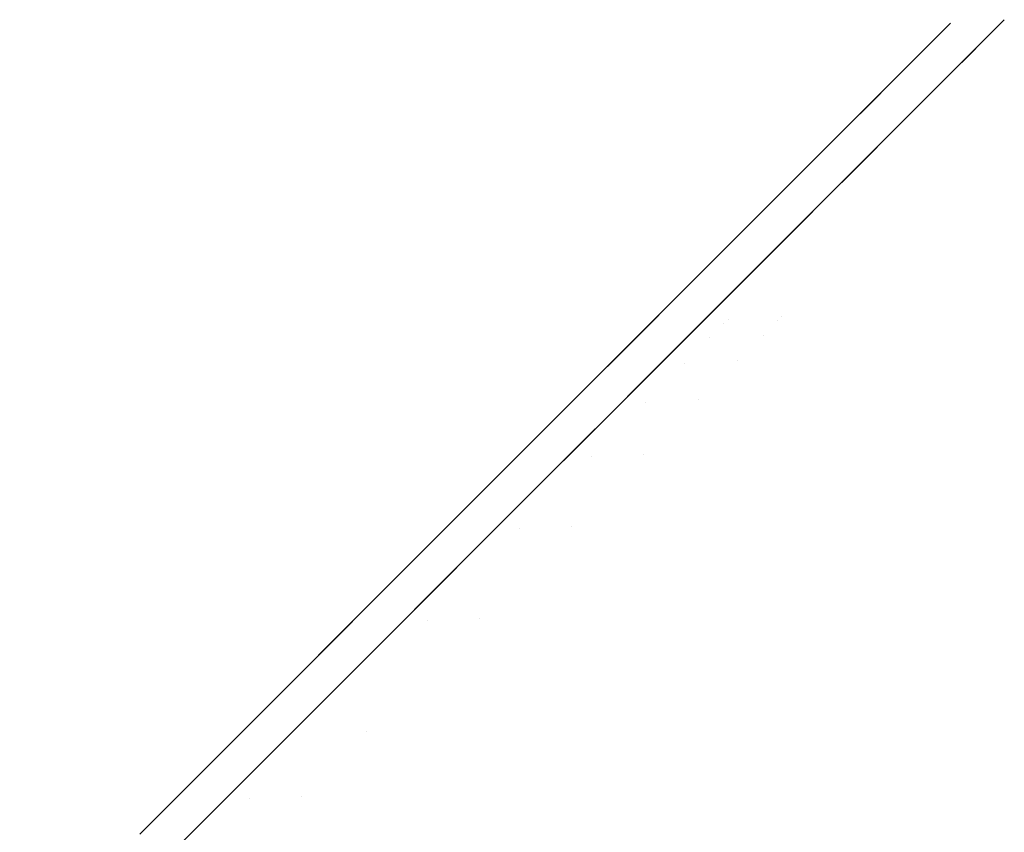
# Model space of a CAD drawing. Header units: centimetres. Extents: x -75.9 to -58, y -8.3 to 9.3.
# Tile 11 of 11: x -61.7 to -58, y 6.3 to 9.3. Entities that reach past the tile are written whole.
import ezdxf

# ---------------------------------------------------------------- set-up
doc = ezdxf.new("R2010")
doc.units = ezdxf.units.CM
doc.header["$LTSCALE"] = 2.54
doc.layers.add('Lucido design-1', color=7, linetype='Continuous')

# ---------------------------------------------------------------- blocks, each defined once
blk = doc.blocks.new('Gruppo-1')
at = {"color": 30, "linetype": 'Continuous', "lineweight": 9}
for points, invisible_edges in [([(-58.2673, 9.3175, -1098.2069), (-59.095, 8.214, -1098.3062), (-59.1474, 8.1616, -1097.5601)], 11), ([(-59.1474, 8.1616, -1097.5601), (-58.336, 9.2489, -1097.3568), (-58.2673, 9.3175, -1098.2069)], 9), ([(-58.2476, 9.3373, -1099.0103), (-58.2808, 9.3041, -1099.8126), (-59.095, 8.214, -1099.7144)], 10), ([(-59.095, 8.214, -1099.7144), (-59.0789, 8.2301, -1099.0103), (-58.2476, 9.3373, -1099.0103)], 11), ([(-59.095, 8.214, -1098.3062), (-58.2673, 9.3175, -1098.2069), (-58.2642, 9.3207, -1098.2458)], 9), ([(-59.0789, 8.2301, -1099.0103), (-59.095, 8.214, -1098.3062), (-58.2642, 9.3207, -1098.2458)], 11), ([(-58.2642, 9.3207, -1098.2458), (-58.2476, 9.3373, -1099.0103), (-59.0789, 8.2301, -1099.0103)], 10), ([(-58.0658, 9.3308, -1098.2048), (-58.1355, 9.2611, -1097.3527), (-58.9487, 8.1713, -1097.5564)], 10), ([(-58.9487, 8.1713, -1097.5564), (-58.8962, 8.2239, -1098.3044), (-58.0658, 9.3308, -1098.2048)], 11), ([(-58.0466, 9.35, -1099.0103), (-58.8801, 8.24, -1099.0103), (-58.8962, 8.2239, -1099.7161)], 11), ([(-58.8962, 8.2239, -1099.7161), (-58.0799, 9.3167, -1099.8146), (-58.0466, 9.35, -1099.0103)], 9), ([(-58.0641, 9.3325, -1098.2255), (-58.8962, 8.2239, -1098.3044), (-58.8801, 8.24, -1099.0103)], 11), ([(-58.0641, 9.3325, -1098.2255), (-58.0658, 9.3308, -1098.2048), (-58.8962, 8.2239, -1098.3044)], 10), ([(-58.1067, 9.2899, -1100.4642), (-58.0799, 9.3167, -1099.8146), (-58.8962, 8.2239, -1099.7161)], 10), ([(-58.8801, 8.24, -1099.0103), (-58.0466, 9.35, -1099.0103), (-58.0641, 9.3325, -1098.2255)], 9), ([(-58.2673, 9.3175, -1098.2069), (-58.336, 9.2489, -1097.3568), (-58.1355, 9.2611, -1097.3527)], 10), ([(-58.0799, 9.3167, -1099.8146), (-58.2808, 9.3041, -1099.8126), (-58.2476, 9.3373, -1099.0103)], 9), ([(-58.2808, 9.3041, -1099.8126), (-58.0799, 9.3167, -1099.8146), (-58.1067, 9.2899, -1100.4642)], 9), ([(-58.1355, 9.2611, -1097.3527), (-58.0658, 9.3308, -1098.2048), (-58.2673, 9.3175, -1098.2069)], 10), ([(-58.2642, 9.3207, -1098.2458), (-58.2673, 9.3175, -1098.2069), (-58.0658, 9.3308, -1098.2048)], 10), ([(-58.0466, 9.35, -1099.0103), (-58.2476, 9.3373, -1099.0103), (-58.2642, 9.3207, -1098.2458)], 9), ([(-58.2642, 9.3207, -1098.2458), (-58.0641, 9.3325, -1098.2255), (-58.0466, 9.35, -1099.0103)], 9), ([(-58.0658, 9.3308, -1098.2048), (-58.0641, 9.3325, -1098.2255), (-58.2642, 9.3207, -1098.2458)], 10), ([(-58.2476, 9.3373, -1099.0103), (-58.0466, 9.35, -1099.0103), (-58.0799, 9.3167, -1099.8146)], 9), ([(-59.095, 8.214, -1099.7144), (-58.2808, 9.3041, -1099.8126), (-58.3077, 9.2772, -1100.4623)], 9), ([(-58.8962, 8.2239, -1099.7161), (-58.9487, 8.1713, -1100.4641), (-58.1067, 9.2899, -1100.4642)], 11), ([(-58.9487, 8.1713, -1100.4641), (-58.1315, 9.2651, -1100.668), (-58.1067, 9.2899, -1100.4642)], 9), ([(-58.1067, 9.2899, -1100.4642), (-58.3077, 9.2772, -1100.4623), (-58.2808, 9.3041, -1099.8126)], 9), ([(-58.3077, 9.2772, -1100.4623), (-58.1067, 9.2899, -1100.4642), (-58.1315, 9.2651, -1100.668)], 9), ([(-58.3322, 9.2527, -1100.6638), (-58.4412, 9.1436, -1101.5611), (-59.2428, 8.0662, -1101.2466)], 10), ([(-59.2428, 8.0662, -1101.2466), (-59.1474, 8.1616, -1100.4604), (-58.3322, 9.2527, -1100.6638)], 11), ([(-58.3077, 9.2772, -1100.4623), (-59.1474, 8.1616, -1100.4604), (-59.095, 8.214, -1099.7144)], 11), ([(-58.3077, 9.2772, -1100.4623), (-58.3322, 9.2527, -1100.6638), (-59.1474, 8.1616, -1100.4604)], 10), ([(-58.3685, 9.2164, -1096.9539), (-58.336, 9.2489, -1097.3568), (-59.1474, 8.1616, -1097.5601)], 10), ([(-58.1315, 9.2651, -1100.668), (-58.9487, 8.1713, -1100.4641), (-59.0443, 8.0757, -1101.2522)], 11), ([(-59.0443, 8.0757, -1101.2522), (-58.2407, 9.1559, -1101.5675), (-58.1315, 9.2651, -1100.668)], 9), ([(-58.9487, 8.1713, -1097.5564), (-58.1355, 9.2611, -1097.3527), (-58.1699, 9.2267, -1096.9319)], 9), ([(-58.2407, 9.1559, -1101.5675), (-58.4412, 9.1436, -1101.5611), (-58.3322, 9.2527, -1100.6638)], 9), ([(-58.336, 9.2489, -1097.3568), (-58.3685, 9.2164, -1096.9539), (-58.1699, 9.2267, -1096.9319)], 10), ([(-58.1699, 9.2267, -1096.9319), (-58.1355, 9.2611, -1097.3527), (-58.336, 9.2489, -1097.3568)], 10), ([(-58.1315, 9.2651, -1100.668), (-58.3322, 9.2527, -1100.6638), (-58.3077, 9.2772, -1100.4623)], 9), ([(-58.3322, 9.2527, -1100.6638), (-58.1315, 9.2651, -1100.668), (-58.2407, 9.1559, -1101.5675)], 9), ([(-59.2428, 8.0662, -1096.7739), (-58.4459, 9.139, -1096.4614), (-58.3685, 9.2164, -1096.9539)], 9), ([(-58.3685, 9.2164, -1096.9539), (-59.1474, 8.1616, -1097.5601), (-59.2428, 8.0662, -1096.7739)], 11), ([(-59.0443, 8.0757, -1096.7683), (-58.9487, 8.1713, -1097.5564), (-58.1699, 9.2267, -1096.9319)], 11), ([(-58.1699, 9.2267, -1096.9319), (-58.2453, 9.1513, -1096.455), (-59.0443, 8.0757, -1096.7683)], 10), ([(-58.3685, 9.2164, -1096.9539), (-58.4459, 9.139, -1096.4614), (-58.2453, 9.1513, -1096.455)], 10), ([(-58.2453, 9.1513, -1096.455), (-58.1699, 9.2267, -1096.9319), (-58.3685, 9.2164, -1096.9539)], 10), ([(-59.2428, 8.0662, -1101.2466), (-58.4412, 9.1436, -1101.5611), (-58.4669, 9.1179, -1101.7722)], 9), ([(-58.57, 9.0148, -1095.6713), (-58.4459, 9.139, -1096.4614), (-59.2428, 8.0662, -1096.7739)], 10), ([(-59.1903, 7.9298, -1102.0768), (-58.4127, 8.9839, -1102.5055), (-58.266, 9.1306, -1101.7758)], 9), ([(-58.266, 9.1306, -1101.7758), (-59.0443, 8.0757, -1101.2522), (-59.1903, 7.9298, -1102.0768)], 11), ([(-58.266, 9.1306, -1101.7758), (-58.2407, 9.1559, -1101.5675), (-59.0443, 8.0757, -1101.2522)], 10), ([(-59.0443, 8.0757, -1096.7683), (-58.2453, 9.1513, -1096.455), (-58.3729, 9.0237, -1095.6477)], 9), ([(-58.4459, 9.139, -1096.4614), (-58.57, 9.0148, -1095.6713), (-58.3729, 9.0237, -1095.6477)], 10), ([(-58.266, 9.1306, -1101.7758), (-58.4669, 9.1179, -1101.7722), (-58.4412, 9.1436, -1101.5611)], 9), ([(-58.4669, 9.1179, -1101.7722), (-58.266, 9.1306, -1101.7758), (-58.4127, 8.9839, -1102.5055)], 9), ([(-58.3729, 9.0237, -1095.6477), (-58.2453, 9.1513, -1096.455), (-58.4459, 9.139, -1096.4614)], 10), ([(-58.4412, 9.1436, -1101.5611), (-58.2407, 9.1559, -1101.5675), (-58.266, 9.1306, -1101.7758)], 9), ([(-59.3884, 7.9206, -1102.0692), (-59.2428, 8.0662, -1101.2466), (-58.4669, 9.1179, -1101.7722)], 11), ([(-58.4669, 9.1179, -1101.7722), (-58.6127, 8.9721, -1102.4967), (-59.3884, 7.9206, -1102.0692)], 10), ([(-58.4127, 8.9839, -1102.5055), (-58.6127, 8.9721, -1102.4967), (-58.4669, 9.1179, -1101.7722)], 9), ([(-58.3729, 9.0237, -1095.6477), (-59.1903, 7.9298, -1095.9437), (-59.0443, 8.0757, -1096.7683)], 11), ([(-58.3729, 9.0237, -1095.6477), (-58.4053, 8.9913, -1095.5124), (-59.1903, 7.9298, -1095.9437)], 10), ([(-58.4053, 8.9913, -1095.5124), (-58.3729, 9.0237, -1095.6477), (-58.57, 9.0148, -1095.6713)], 10), ([(-58.4053, 8.9913, -1095.5124), (-58.6385, 8.7581, -1094.5365), (-59.3944, 7.7257, -1095.0884)], 10), ([(-59.3944, 7.7257, -1095.0884), (-59.1903, 7.9298, -1095.9437), (-58.4053, 8.9913, -1095.5124)], 11), ([(-59.2428, 8.0662, -1096.7739), (-59.3884, 7.9206, -1095.9513), (-58.57, 9.0148, -1095.6713)], 11), ([(-59.3884, 7.9206, -1095.9513), (-58.6057, 8.9791, -1095.5214), (-58.57, 9.0148, -1095.6713)], 9), ([(-58.5245, 8.8721, -1103.0617), (-58.4127, 8.9839, -1102.5055), (-59.1903, 7.9298, -1102.0768)], 10), ([(-58.6385, 8.7581, -1094.5365), (-58.4053, 8.9913, -1095.5124), (-58.6057, 8.9791, -1095.5214)], 10), ([(-58.6127, 8.9721, -1102.4967), (-58.4127, 8.9839, -1102.5055), (-58.5245, 8.8721, -1103.0617)], 9), ([(-58.57, 9.0148, -1095.6713), (-58.6057, 8.9791, -1095.5214), (-58.4053, 8.9913, -1095.5124)], 10), ([(-58.6057, 8.9791, -1095.5214), (-59.3884, 7.9206, -1095.9513), (-59.5919, 7.7171, -1095.0982)], 11), ([(-59.5919, 7.7171, -1095.0982), (-58.8376, 8.7472, -1094.5474), (-58.6057, 8.9791, -1095.5214)], 9), ([(-59.3884, 7.9206, -1102.0692), (-58.6127, 8.9721, -1102.4967), (-58.7254, 8.8595, -1103.0564)], 9), ([(-58.6057, 8.9791, -1095.5214), (-58.8376, 8.7472, -1094.5474), (-58.6385, 8.7581, -1094.5365)], 10), ([(-58.5245, 8.8721, -1103.0617), (-58.7254, 8.8595, -1103.0564), (-58.6127, 8.9721, -1102.4967)], 9), ([(-58.7254, 8.8595, -1103.0564), (-59.5919, 7.7171, -1102.9223), (-59.3884, 7.9206, -1102.0692)], 11), ([(-58.7254, 8.8595, -1103.0564), (-58.8436, 8.7413, -1103.4692), (-59.5919, 7.7171, -1102.9223)], 10), ([(-59.1903, 7.9298, -1102.0768), (-59.3944, 7.7257, -1102.9321), (-58.5245, 8.8721, -1103.0617)], 11), ([(-59.3944, 7.7257, -1102.9321), (-58.6442, 8.7524, -1103.4803), (-58.5245, 8.8721, -1103.0617)], 9), ([(-58.6442, 8.7524, -1103.4803), (-58.8436, 8.7413, -1103.4692), (-58.7254, 8.8595, -1103.0564)], 9), ([(-58.7254, 8.8595, -1103.0564), (-58.5245, 8.8721, -1103.0617), (-58.6442, 8.7524, -1103.4803)], 9), ([(-59.8612, 7.4478, -1103.7975), (-59.5919, 7.7171, -1102.9223), (-58.8436, 8.7413, -1103.4692)], 11), ([(-58.8436, 8.7413, -1103.4692), (-59.0811, 8.5037, -1104.2988), (-59.8612, 7.4478, -1103.7975)], 10), ([(-59.6644, 7.4557, -1103.8095), (-58.8803, 8.5163, -1104.306), (-58.6442, 8.7524, -1103.4803)], 9), ([(-58.6442, 8.7524, -1103.4803), (-59.3944, 7.7257, -1102.9321), (-59.6644, 7.4557, -1103.8095)], 11), ([(-58.8695, 8.7154, -1094.4136), (-58.8376, 8.7472, -1094.5474), (-59.5919, 7.7171, -1095.0982)], 10), ([(-59.3944, 7.7257, -1095.0884), (-58.6385, 8.7581, -1094.5365), (-58.6739, 8.7227, -1094.3887)], 9), ([(-58.8803, 8.5163, -1104.306), (-59.0811, 8.5037, -1104.2988), (-58.8436, 8.7413, -1103.4692)], 9), ([(-58.8436, 8.7413, -1103.4692), (-58.6442, 8.7524, -1103.4803), (-58.8803, 8.5163, -1104.306)], 9), ([(-58.8376, 8.7472, -1094.5474), (-58.8695, 8.7154, -1094.4136), (-58.6739, 8.7227, -1094.3887)], 10), ([(-58.6739, 8.7227, -1094.3887), (-58.6385, 8.7581, -1094.5365), (-58.8376, 8.7472, -1094.5474)], 10), ([(-58.8695, 8.7154, -1094.4136), (-59.5919, 7.7171, -1095.0982), (-59.8612, 7.4478, -1094.223)], 11), ([(-59.8612, 7.4478, -1094.223), (-59.15, 8.4348, -1093.5526), (-58.8695, 8.7154, -1094.4136)], 9), ([(-58.6739, 8.7227, -1094.3887), (-58.9515, 8.4451, -1093.5391), (-59.6644, 7.4557, -1094.211)], 10), ([(-59.6644, 7.4557, -1094.211), (-59.3944, 7.7257, -1095.0884), (-58.6739, 8.7227, -1094.3887)], 11), ([(-58.8695, 8.7154, -1094.4136), (-59.15, 8.4348, -1093.5526), (-58.9515, 8.4451, -1093.5391)], 10), ([(-58.9515, 8.4451, -1093.5391), (-58.6739, 8.7227, -1094.3887), (-58.8695, 8.7154, -1094.4136)], 10), ([(-59.6644, 7.4557, -1103.8095), (-58.9475, 8.4491, -1104.4834), (-58.8803, 8.5163, -1104.306)], 9), ([(-59.0811, 8.5037, -1104.2988), (-58.8803, 8.5163, -1104.306), (-58.9475, 8.4491, -1104.4834)], 9), ([(-59.0811, 8.5037, -1104.2988), (-59.1461, 8.4388, -1104.4699), (-59.8612, 7.4478, -1103.7975)], 10), ([(-58.9475, 8.4491, -1104.4834), (-59.1461, 8.4388, -1104.4699), (-59.0811, 8.5037, -1104.2988)], 9), ([(-59.1461, 8.4388, -1104.4699), (-59.531, 8.0539, -1105.4841), (-60.2038, 7.1052, -1104.6833)], 10), ([(-60.2038, 7.1052, -1104.6833), (-59.8612, 7.4478, -1103.7975), (-59.1461, 8.4388, -1104.4699)], 11), ([(-58.9475, 8.4491, -1104.4834), (-59.6644, 7.4557, -1103.8095), (-60.0078, 7.1123, -1104.6975)], 11), ([(-60.0078, 7.1123, -1104.6975), (-59.3302, 8.0664, -1105.4931), (-58.9475, 8.4491, -1104.4834)], 9), ([(-59.266, 8.3188, -1093.1968), (-59.15, 8.4348, -1093.5526), (-59.8612, 7.4478, -1094.223)], 10), ([(-59.6644, 7.4557, -1094.211), (-58.9515, 8.4451, -1093.5391), (-59.0718, 8.3248, -1093.171)], 9), ([(-59.3302, 8.0664, -1105.4931), (-59.531, 8.0539, -1105.4841), (-59.1461, 8.4388, -1104.4699)], 9), ([(-59.1461, 8.4388, -1104.4699), (-58.9475, 8.4491, -1104.4834), (-59.3302, 8.0664, -1105.4931)], 9), ([(-59.15, 8.4348, -1093.5526), (-59.266, 8.3188, -1093.1968), (-59.0718, 8.3248, -1093.171)], 10), ([(-59.0718, 8.3248, -1093.171), (-58.9515, 8.4451, -1093.5391), (-59.15, 8.4348, -1093.5526)], 10), ([(-60.0078, 7.1123, -1093.323), (-59.6644, 7.4557, -1094.211), (-59.0718, 8.3248, -1093.171)], 11), ([(-59.0718, 8.3248, -1093.171), (-59.3448, 8.0518, -1092.5286), (-60.0078, 7.1123, -1093.323)], 10), ([(-59.3448, 8.0518, -1092.5286), (-59.0718, 8.3248, -1093.171), (-59.266, 8.3188, -1093.1968)], 10), ([(-60.2038, 7.1052, -1093.3372), (-59.5423, 8.0425, -1092.5446), (-59.266, 8.3188, -1093.1968)], 9), ([(-59.266, 8.3188, -1093.1968), (-59.8612, 7.4478, -1094.223), (-60.2038, 7.1052, -1093.3372)], 11), ([(-59.266, 8.3188, -1093.1968), (-59.5423, 8.0425, -1092.5446), (-59.3448, 8.0518, -1092.5286)], 10), ([(-59.9631, 7.1064, -1098.4061), (-60.0081, 7.0614, -1097.7659), (-59.1474, 8.1616, -1097.5601), (-59.095, 8.214, -1098.3062)], 15), ([(-59.095, 8.214, -1099.7144), (-59.1474, 8.1616, -1100.4604), (-60.0081, 7.0614, -1100.2546), (-59.9631, 7.1064, -1099.6144)], 15), ([(-59.095, 8.214, -1098.3062), (-59.0789, 8.2301, -1099.0103), (-59.9493, 7.1202, -1099.0103), (-59.9631, 7.1064, -1098.4061)], 15), ([(-59.9631, 7.1064, -1099.6144), (-59.9493, 7.1202, -1099.0103), (-59.0789, 8.2301, -1099.0103), (-59.095, 8.214, -1099.7144)], 15), ([(-58.8962, 8.2239, -1098.3044), (-58.9487, 8.1713, -1097.5564), (-59.8115, 7.0684, -1097.7628), (-59.7665, 7.1134, -1098.4046)], 15), ([(-59.7665, 7.1134, -1099.6159), (-59.8115, 7.0684, -1100.2577), (-58.9487, 8.1713, -1100.4641), (-58.8962, 8.2239, -1099.7161)], 15), ([(-59.7665, 7.1134, -1098.4046), (-59.7527, 7.1273, -1099.0103), (-58.8801, 8.24, -1099.0103), (-58.8962, 8.2239, -1098.3044)], 15), ([(-58.8962, 8.2239, -1099.7161), (-58.8801, 8.24, -1099.0103), (-59.7527, 7.1273, -1099.0103), (-59.7665, 7.1134, -1099.6159)], 15), ([(-59.2428, 8.0662, -1096.7739), (-59.1474, 8.1616, -1097.5601), (-60.0081, 7.0614, -1097.7659), (-60.0899, 6.9796, -1097.0913)], 15), ([(-60.0899, 6.9796, -1100.9292), (-60.0081, 7.0614, -1100.2546), (-59.1474, 8.1616, -1100.4604), (-59.2428, 8.0662, -1101.2466)], 15), ([(-59.8936, 6.9864, -1097.0865), (-59.8115, 7.0684, -1097.7628), (-58.9487, 8.1713, -1097.5564), (-59.0443, 8.0757, -1096.7683)], 15), ([(-59.0443, 8.0757, -1101.2522), (-58.9487, 8.1713, -1100.4641), (-59.8115, 7.0684, -1100.2577), (-59.8936, 6.9864, -1100.934)], 15), ([(-60.0899, 6.9796, -1097.0913), (-60.2148, 6.8546, -1096.3855), (-59.3884, 7.9206, -1095.9513), (-59.2428, 8.0662, -1096.7739)], 15), ([(-59.2428, 8.0662, -1101.2466), (-59.3884, 7.9206, -1102.0692), (-60.2148, 6.8546, -1101.6351), (-60.0899, 6.9796, -1100.9292)], 15), ([(-59.0443, 8.0757, -1096.7683), (-59.1903, 7.9298, -1095.9437), (-60.0188, 6.8611, -1096.3789), (-59.8936, 6.9864, -1097.0865)], 15), ([(-59.8936, 6.9864, -1100.934), (-60.0188, 6.8611, -1101.6416), (-59.1903, 7.9298, -1102.0768), (-59.0443, 8.0757, -1101.2522)], 15), ([(-59.334, 8.0626, -1105.5011), (-59.3302, 8.0664, -1105.4931), (-60.0078, 7.1123, -1104.6975)], 10), ([(-59.3302, 8.0664, -1105.4931), (-59.334, 8.0626, -1105.5011), (-59.531, 8.0539, -1105.4841)], 10), ([(-59.5314, 8.0534, -1105.4851), (-60.0135, 7.5713, -1106.4916), (-60.6262, 6.6828, -1105.5651), (-60.2038, 7.1052, -1104.6833)], 14), ([(-59.334, 8.0626, -1105.5011), (-60.0078, 7.1123, -1104.6975), (-60.4312, 6.6889, -1105.5815)], 11), ([(-60.4312, 6.6889, -1105.5815), (-59.817, 7.5796, -1106.5103), (-59.334, 8.0626, -1105.5011)], 9), ([(-59.531, 8.0539, -1105.4841), (-59.5314, 8.0534, -1105.4851), (-60.2038, 7.1052, -1104.6833)], 10), ([(-59.7567, 7.8282, -1092.0387), (-59.5423, 8.0425, -1092.5446), (-60.2038, 7.1052, -1093.3372)], 10), ([(-59.817, 7.5796, -1106.5103), (-60.0135, 7.5713, -1106.4916), (-59.5314, 8.0534, -1105.4851)], 9), ([(-60.0078, 7.1123, -1093.323), (-59.3448, 8.0518, -1092.5286), (-59.5668, 7.8298, -1092.0061)], 9), ([(-59.5314, 8.0534, -1105.4851), (-59.334, 8.0626, -1105.5011), (-59.817, 7.5796, -1106.5103)], 9), ([(-59.5423, 8.0425, -1092.5446), (-59.7567, 7.8282, -1092.0387), (-59.5668, 7.8298, -1092.0061)], 10), ([(-59.5668, 7.8298, -1092.0061), (-59.3448, 8.0518, -1092.5286), (-59.5423, 8.0425, -1092.5446)], 10), ([(-59.334, 8.0626, -1105.5011), (-59.5314, 8.0534, -1105.4851), (-59.531, 8.0539, -1105.4841)], 9), ([(-59.5919, 7.7171, -1095.0982), (-59.3884, 7.9206, -1095.9513), (-60.2148, 6.8546, -1096.3855), (-60.3895, 6.6799, -1095.6534)], 15), ([(-60.3895, 6.6799, -1102.3671), (-60.2148, 6.8546, -1101.6351), (-59.3884, 7.9206, -1102.0692), (-59.5919, 7.7171, -1102.9223)], 15), ([(-60.194, 6.686, -1095.645), (-60.0188, 6.8611, -1096.3789), (-59.1903, 7.9298, -1095.9437), (-59.3944, 7.7257, -1095.0884)], 15), ([(-59.3944, 7.7257, -1102.9321), (-59.1903, 7.9298, -1102.0768), (-60.0188, 6.8611, -1101.6416), (-60.194, 6.686, -1102.3755)], 15), ([(-60.2038, 7.1052, -1093.3372), (-60.6262, 6.6828, -1092.4554), (-59.7567, 7.8282, -1092.0387)], 11), ([(-60.6262, 6.6828, -1092.4554), (-60.0248, 7.5601, -1091.5411), (-59.7567, 7.8282, -1092.0387)], 9), ([(-59.5668, 7.8298, -1092.0061), (-60.4312, 6.6889, -1092.439), (-60.0078, 7.1123, -1093.323)], 11), ([(-59.5668, 7.8298, -1092.0061), (-59.8256, 7.571, -1091.5194), (-60.4312, 6.6889, -1092.439)], 10), ([(-59.7567, 7.8282, -1092.0387), (-60.0248, 7.5601, -1091.5411), (-59.8256, 7.571, -1091.5194)], 10), ([(-59.8256, 7.571, -1091.5194), (-59.5668, 7.8298, -1092.0061), (-59.7567, 7.8282, -1092.0387)], 10), ([(-60.3895, 6.6799, -1095.6534), (-60.6206, 6.4489, -1094.9024), (-59.8612, 7.4478, -1094.223), (-59.5919, 7.7171, -1095.0982)], 15), ([(-59.5919, 7.7171, -1102.9223), (-59.8612, 7.4478, -1103.7975), (-60.6206, 6.4489, -1103.1181), (-60.3895, 6.6799, -1102.3671)], 15), ([(-59.3944, 7.7257, -1095.0884), (-59.6644, 7.4557, -1094.211), (-60.4256, 6.4543, -1094.8922), (-60.194, 6.686, -1095.645)], 15), ([(-60.194, 6.686, -1102.3755), (-60.4256, 6.4543, -1103.1284), (-59.6644, 7.4557, -1103.8095), (-59.3944, 7.7257, -1102.9321)], 15), ([(-60.0135, 7.5713, -1106.4916), (-60.3005, 7.2843, -1106.975), (-60.869, 6.44, -1105.9989)], 10), ([(-60.869, 6.44, -1105.9989), (-60.6262, 6.6828, -1105.5651), (-60.0135, 7.5713, -1106.4916)], 11), ([(-60.0248, 7.5601, -1091.5411), (-60.6262, 6.6828, -1092.4554), (-60.869, 6.44, -1092.0216)], 11), ([(-60.869, 6.44, -1092.0216), (-60.2953, 7.2895, -1091.0389), (-60.0248, 7.5601, -1091.5411)], 9), ([(-59.817, 7.5796, -1106.5103), (-60.4312, 6.6889, -1105.5815), (-60.6746, 6.4454, -1106.0164)], 11), ([(-60.6746, 6.4454, -1106.0164), (-60.1047, 7.2919, -1106.9949), (-59.817, 7.5796, -1106.5103)], 9), ([(-59.8256, 7.571, -1091.5194), (-60.0909, 7.3057, -1091.0205), (-60.6746, 6.4454, -1092.0041)], 10), ([(-60.6746, 6.4454, -1092.0041), (-60.4312, 6.6889, -1092.439), (-59.8256, 7.571, -1091.5194)], 11), ([(-60.1047, 7.2919, -1106.9949), (-60.3005, 7.2843, -1106.975), (-60.0135, 7.5713, -1106.4916)], 9), ([(-60.0248, 7.5601, -1091.5411), (-60.2953, 7.2895, -1091.0389), (-60.0909, 7.3057, -1091.0205)], 10), ([(-60.0135, 7.5713, -1106.4916), (-59.817, 7.5796, -1106.5103), (-60.1047, 7.2919, -1106.9949)], 9), ([(-60.0909, 7.3057, -1091.0205), (-59.8256, 7.571, -1091.5194), (-60.0248, 7.5601, -1091.5411)], 10), ([(-60.2038, 7.1052, -1093.3372), (-59.8612, 7.4478, -1094.223), (-60.6206, 6.4489, -1094.9024), (-60.9145, 6.1549, -1094.1423)], 15), ([(-60.9145, 6.1549, -1103.8782), (-60.6206, 6.4489, -1103.1181), (-59.8612, 7.4478, -1103.7975), (-60.2038, 7.1052, -1104.6833)], 15), ([(-60.7203, 6.1597, -1094.1302), (-60.4256, 6.4543, -1094.8922), (-59.6644, 7.4557, -1094.211), (-60.0078, 7.1123, -1093.323)], 15), ([(-60.0078, 7.1123, -1104.6975), (-59.6644, 7.4557, -1103.8095), (-60.4256, 6.4543, -1103.1284), (-60.7203, 6.1597, -1103.8904)], 15), ([(-60.0951, 7.3015, -1091.0142), (-60.4072, 6.9894, -1090.5395), (-60.9398, 6.1803, -1091.5772)], 10), ([(-60.9398, 6.1803, -1091.5772), (-60.6746, 6.4454, -1092.0041), (-60.0951, 7.3015, -1091.0142)], 11), ([(-60.1047, 7.2919, -1106.9949), (-60.6746, 6.4454, -1106.0164), (-60.9398, 6.1803, -1106.4433)], 11), ([(-60.9398, 6.1803, -1106.4433), (-60.3995, 6.9971, -1107.4914), (-60.1047, 7.2919, -1106.9949)], 9), ([(-60.0909, 7.3057, -1091.0205), (-60.0951, 7.3015, -1091.0142), (-60.6746, 6.4454, -1092.0041)], 10), ([(-60.4072, 6.9894, -1090.5395), (-60.0951, 7.3015, -1091.0142), (-60.3665, 7.2184, -1090.9068)], 10), ([(-60.3005, 7.2843, -1106.975), (-60.1047, 7.2919, -1106.9949), (-60.3995, 6.9971, -1107.4914)], 9), ([(-60.0951, 7.3015, -1091.0142), (-60.2953, 7.2895, -1091.0389), (-60.3665, 7.2184, -1090.9068)], 9), ([(-60.2953, 7.2895, -1091.0389), (-60.0951, 7.3015, -1091.0142), (-60.0909, 7.3057, -1091.0205)], 9), ([(-60.3005, 7.2843, -1106.975), (-60.5946, 6.9903, -1107.4702), (-61.1335, 6.1755, -1106.4248)], 10), ([(-61.1335, 6.1755, -1106.4248), (-60.869, 6.44, -1105.9989), (-60.3005, 7.2843, -1106.975)], 11), ([(-60.3665, 7.2184, -1090.9068), (-60.2953, 7.2895, -1091.0389), (-60.869, 6.44, -1092.0216)], 10), ([(-60.3995, 6.9971, -1107.4914), (-60.5946, 6.9903, -1107.4702), (-60.3005, 7.2843, -1106.975)], 9), ([(-61.1335, 6.1755, -1091.5958), (-60.6013, 6.9835, -1090.5598), (-60.3665, 7.2184, -1090.9068)], 9), ([(-60.3665, 7.2184, -1090.9068), (-60.869, 6.44, -1092.0216), (-61.1335, 6.1755, -1091.5958)], 11), ([(-60.3665, 7.2184, -1090.9068), (-60.6013, 6.9835, -1090.5598), (-60.4072, 6.9894, -1090.5395)], 10), ([(-60.0078, 7.1123, -1093.323), (-60.4312, 6.6889, -1092.439), (-61.0836, 5.7963, -1093.3716), (-60.7203, 6.1597, -1094.1302)], 15), ([(-60.7203, 6.1597, -1103.8904), (-61.0836, 5.7963, -1104.6489), (-60.4312, 6.6889, -1105.5815), (-60.0078, 7.1123, -1104.6975)], 15), ([(-60.8697, 5.9968, -1098.5064), (-60.9072, 5.9593, -1097.9724), (-60.0081, 7.0614, -1097.7659), (-59.9631, 7.1064, -1098.4061)], 15), ([(-59.9631, 7.1064, -1099.6144), (-60.0081, 7.0614, -1100.2546), (-60.9072, 5.9593, -1100.0481), (-60.8697, 5.9968, -1099.5142)], 15), ([(-59.9631, 7.1064, -1098.4061), (-59.9493, 7.1202, -1099.0103), (-60.8582, 6.0083, -1099.0103), (-60.8697, 5.9968, -1098.5064)], 15), ([(-60.8697, 5.9968, -1099.5142), (-60.8582, 6.0083, -1099.0103), (-59.9493, 7.1202, -1099.0103), (-59.9631, 7.1064, -1099.6144)], 15), ([(-59.7665, 7.1134, -1098.4046), (-59.8115, 7.0684, -1097.7628), (-60.7129, 5.9635, -1097.9698), (-60.6753, 6.0011, -1098.5051)], 15), ([(-60.6753, 6.0011, -1099.5154), (-60.7129, 5.9635, -1100.0507), (-59.8115, 7.0684, -1100.2577), (-59.7665, 7.1134, -1099.6159)], 15), ([(-60.6753, 6.0011, -1098.5051), (-60.6638, 6.0127, -1099.0103), (-59.7527, 7.1273, -1099.0103), (-59.7665, 7.1134, -1098.4046)], 15), ([(-59.7665, 7.1134, -1099.6159), (-59.7527, 7.1273, -1099.0103), (-60.6638, 6.0127, -1099.0103), (-60.6753, 6.0011, -1099.5154)], 15), ([(-60.9145, 6.1549, -1094.1423), (-61.277, 5.7925, -1093.3857), (-60.6262, 6.6828, -1092.4554), (-60.2038, 7.1052, -1093.3372)], 15), ([(-60.2038, 7.1052, -1104.6833), (-60.6262, 6.6828, -1105.5651), (-61.277, 5.7925, -1104.6348), (-60.9145, 6.1549, -1103.8782)], 15), ([(-60.0899, 6.9796, -1097.0913), (-60.0081, 7.0614, -1097.7659), (-60.9072, 5.9593, -1097.9724), (-60.9754, 5.8911, -1097.4098)], 15), ([(-60.9754, 5.8911, -1100.6108), (-60.9072, 5.9593, -1100.0481), (-60.0081, 7.0614, -1100.2546), (-60.0899, 6.9796, -1100.9292)], 15), ([(-60.7813, 5.8951, -1097.4058), (-60.7129, 5.9635, -1097.9698), (-59.8115, 7.0684, -1097.7628), (-59.8936, 6.9864, -1097.0865)], 15), ([(-59.8936, 6.9864, -1100.934), (-59.8115, 7.0684, -1100.2577), (-60.7129, 5.9635, -1100.0507), (-60.7813, 5.8951, -1100.6148)], 15), ([(-60.4331, 6.9635, -1107.5481), (-60.3995, 6.9971, -1107.4914), (-60.9398, 6.1803, -1106.4433)], 10), ([(-60.6289, 6.9559, -1107.528), (-60.5946, 6.9903, -1107.4702), (-60.3995, 6.9971, -1107.4914), (-60.4331, 6.9635, -1107.5481)], 10), ([(-60.6013, 6.9835, -1090.5598), (-61.1335, 6.1755, -1091.5958), (-61.4199, 5.8891, -1091.1807)], 11), ([(-61.4199, 5.8891, -1091.1807), (-60.9249, 6.6599, -1090.0815), (-60.6013, 6.9835, -1090.5598)], 9), ([(-60.4072, 6.9894, -1090.5395), (-60.7267, 6.6699, -1090.0538), (-61.2269, 5.8931, -1091.1611)], 10), ([(-61.2269, 5.8931, -1091.1611), (-60.9398, 6.1803, -1091.5772), (-60.4072, 6.9894, -1090.5395)], 11), ([(-60.4331, 6.9635, -1107.5481), (-60.9398, 6.1803, -1106.4433), (-61.2269, 5.8931, -1106.8594)], 11), ([(-61.2269, 5.8931, -1106.8594), (-60.7357, 6.6609, -1107.953), (-60.4331, 6.9635, -1107.5481)], 9), ([(-61.1335, 6.1755, -1106.4248), (-60.5946, 6.9903, -1107.4702), (-60.6289, 6.9559, -1107.528)], 9), ([(-60.9754, 5.8911, -1097.4098), (-61.0796, 5.7869, -1096.8211), (-60.2148, 6.8546, -1096.3855), (-60.0899, 6.9796, -1097.0913)], 15), ([(-60.0899, 6.9796, -1100.9292), (-60.2148, 6.8546, -1101.6351), (-61.0796, 5.7869, -1101.1994), (-60.9754, 5.8911, -1100.6108)], 15), ([(-60.6013, 6.9835, -1090.5598), (-60.9249, 6.6599, -1090.0815), (-60.7267, 6.6699, -1090.0538)], 10), ([(-59.8936, 6.9864, -1097.0865), (-60.0188, 6.8611, -1096.3789), (-60.8858, 5.7906, -1096.8156), (-60.7813, 5.8951, -1097.4058)], 15), ([(-60.7813, 5.8951, -1100.6148), (-60.8858, 5.7906, -1101.2049), (-60.0188, 6.8611, -1101.6416), (-59.8936, 6.9864, -1100.934)], 15), ([(-60.6289, 6.9559, -1107.528), (-60.4331, 6.9635, -1107.5481), (-60.7357, 6.6609, -1107.953)], 9), ([(-60.7267, 6.6699, -1090.0538), (-60.4072, 6.9894, -1090.5395), (-60.6013, 6.9835, -1090.5598)], 10), ([(-60.6289, 6.9559, -1107.528), (-60.9299, 6.6549, -1107.9307), (-61.4199, 5.8891, -1106.8398)], 10), ([(-61.4199, 5.8891, -1106.8398), (-61.1335, 6.1755, -1106.4248), (-60.6289, 6.9559, -1107.528)], 11), ([(-60.7357, 6.6609, -1107.953), (-60.9299, 6.6549, -1107.9307), (-60.6289, 6.9559, -1107.528)], 9), ([(-60.3895, 6.6799, -1095.6534), (-60.2148, 6.8546, -1096.3855), (-61.0796, 5.7869, -1096.8211), (-61.2253, 5.6412, -1096.2105)], 15), ([(-61.2253, 5.6412, -1101.81), (-61.0796, 5.7869, -1101.1994), (-60.2148, 6.8546, -1101.6351), (-60.3895, 6.6799, -1102.3671)], 15), ([(-61.0318, 5.6446, -1096.2035), (-60.8858, 5.7906, -1096.8156), (-60.0188, 6.8611, -1096.3789), (-60.194, 6.686, -1095.645)], 15), ([(-60.194, 6.686, -1102.3755), (-60.0188, 6.8611, -1101.6416), (-60.8858, 5.7906, -1101.2049), (-61.0318, 5.6446, -1101.817)], 15), ([(-61.2253, 5.6412, -1096.2105), (-61.4181, 5.4484, -1095.5842), (-60.6206, 6.4489, -1094.9024), (-60.3895, 6.6799, -1095.6534)], 15), ([(-60.3895, 6.6799, -1102.3671), (-60.6206, 6.4489, -1103.1181), (-61.4181, 5.4484, -1102.4363), (-61.2253, 5.6412, -1101.81)], 15), ([(-61.277, 5.7925, -1104.6348), (-60.6262, 6.6828, -1105.5651), (-60.869, 6.44, -1105.9989)], 11), ([(-60.869, 6.44, -1092.0216), (-60.6262, 6.6828, -1092.4554), (-61.277, 5.7925, -1093.3857)], 11), ([(-61.2269, 5.8931, -1091.1611), (-60.7267, 6.6699, -1090.0538), (-60.7541, 6.6425, -1090.0122)], 9), ([(-60.194, 6.686, -1095.645), (-60.4256, 6.4543, -1094.8922), (-61.2251, 5.4514, -1095.5756), (-61.0318, 5.6446, -1096.2035)], 15), ([(-61.0318, 5.6446, -1101.817), (-61.2251, 5.4514, -1102.4449), (-60.4256, 6.4543, -1103.1284), (-60.194, 6.686, -1102.3755)], 15), ([(-61.0836, 5.7963, -1093.3716), (-60.4312, 6.6889, -1092.439), (-60.6746, 6.4454, -1092.0041)], 11), ([(-60.6746, 6.4454, -1106.0164), (-60.4312, 6.6889, -1105.5815), (-61.0836, 5.7963, -1104.6489)], 11), ([(-60.7541, 6.6425, -1090.0122), (-60.7267, 6.6699, -1090.0538), (-60.9249, 6.6599, -1090.0815)], 10), ([(-60.9299, 6.6549, -1107.9307), (-61.2775, 6.3074, -1108.3956), (-61.7283, 5.5807, -1107.2412)], 10), ([(-61.7283, 5.5807, -1107.2412), (-61.4199, 5.8891, -1106.8398), (-60.9299, 6.6549, -1107.9307)], 11), ([(-60.7357, 6.6609, -1107.953), (-61.2269, 5.8931, -1106.8594), (-61.5361, 5.584, -1107.2618)], 11), ([(-61.5361, 5.584, -1107.2618), (-61.084, 6.3126, -1108.4192), (-60.7357, 6.6609, -1107.953)], 9), ([(-60.7541, 6.6425, -1090.0122), (-61.0869, 6.3097, -1089.6069), (-61.5361, 5.584, -1090.7587)], 10), ([(-61.5361, 5.584, -1090.7587), (-61.2269, 5.8931, -1091.1611), (-60.7541, 6.6425, -1090.0122)], 11), ([(-61.0396, 6.5453, -1089.9121), (-60.9249, 6.6599, -1090.0815), (-61.4199, 5.8891, -1091.1807)], 10), ([(-61.084, 6.3126, -1108.4192), (-61.2775, 6.3074, -1108.3956), (-60.9299, 6.6549, -1107.9307)], 9), ([(-61.0869, 6.3097, -1089.6069), (-60.7541, 6.6425, -1090.0122), (-61.0396, 6.5453, -1089.9121)], 10), ([(-60.9299, 6.6549, -1107.9307), (-60.7357, 6.6609, -1107.953), (-61.084, 6.3126, -1108.4192)], 9), ([(-60.9249, 6.6599, -1090.0815), (-61.0396, 6.5453, -1089.9121), (-60.7541, 6.6425, -1090.0122)], 10), ([(-61.4199, 5.8891, -1091.1807), (-61.7283, 5.5807, -1090.7793), (-61.0396, 6.5453, -1089.9121)], 11), ([(-61.7283, 5.5807, -1090.7793), (-61.279, 6.3058, -1089.6288), (-61.0396, 6.5453, -1089.9121)], 9), ([(-61.0396, 6.5453, -1089.9121), (-61.279, 6.3058, -1089.6288), (-61.0869, 6.3097, -1089.6069)], 10), ([(-60.9145, 6.1549, -1094.1423), (-60.6206, 6.4489, -1094.9024), (-61.4181, 5.4484, -1095.5842), (-61.6632, 5.2033, -1094.9502)], 15), ([(-61.6632, 5.2033, -1103.0703), (-61.4181, 5.4484, -1102.4363), (-60.6206, 6.4489, -1103.1181), (-60.9145, 6.1549, -1103.8782)], 15), ([(-61.0836, 5.7963, -1104.6489), (-61.52, 5.3599, -1105.3884), (-60.6746, 6.4454, -1106.0164)], 11), ([(-61.52, 5.3599, -1105.3884), (-60.9398, 6.1803, -1106.4433), (-60.6746, 6.4454, -1106.0164)], 11), ([(-60.6746, 6.4454, -1092.0041), (-61.52, 5.3599, -1092.6322), (-61.0836, 5.7963, -1093.3716)], 11), ([(-60.6746, 6.4454, -1092.0041), (-60.9398, 6.1803, -1091.5772), (-61.52, 5.3599, -1092.6322)], 11), ([(-61.4708, 5.2056, -1094.9401), (-61.2251, 5.4514, -1095.5756), (-60.4256, 6.4543, -1094.8922), (-60.7203, 6.1597, -1094.1302)], 15), ([(-60.7203, 6.1597, -1103.8904), (-60.4256, 6.4543, -1103.1284), (-61.2251, 5.4514, -1102.4449), (-61.4708, 5.2056, -1103.0805)], 15), ([(-60.869, 6.44, -1105.9989), (-61.7123, 5.3572, -1105.3725), (-61.277, 5.7925, -1104.6348)], 11), ([(-61.277, 5.7925, -1093.3857), (-61.7123, 5.3572, -1092.6481), (-60.869, 6.44, -1092.0216)], 11), ([(-61.7123, 5.3572, -1092.6481), (-61.1335, 6.1755, -1091.5958), (-60.869, 6.44, -1092.0216)], 11), ([(-60.869, 6.44, -1105.9989), (-61.1335, 6.1755, -1106.4248), (-61.7123, 5.3572, -1105.3725)], 11), ([(-61.2775, 6.3074, -1108.3956), (-61.084, 6.3126, -1108.4192), (-61.2083, 6.1883, -1108.5855)], 9)]:
    blk.add_3dface(points, dxfattribs=dict(at, invisible_edges=invisible_edges))
blk = doc.blocks.new('Gruppo-2-1')
at = {"color": 7}
blk.add_blockref('Gruppo-1', (0, 0), dxfattribs=at)
blk = doc.blocks.new('Gruppo-4-1')
at = {"color": 7}
blk.add_blockref('Gruppo-2-1', (0, 0), dxfattribs=at)

msp = doc.modelspace()

# ---------------------------------------------------------------- block references
at = {"layer": 'Lucido design-1', "color": 7}
msp.add_blockref('Gruppo-4-1', (0, 0), dxfattribs=at)

doc.saveas('drawing.dxf')
